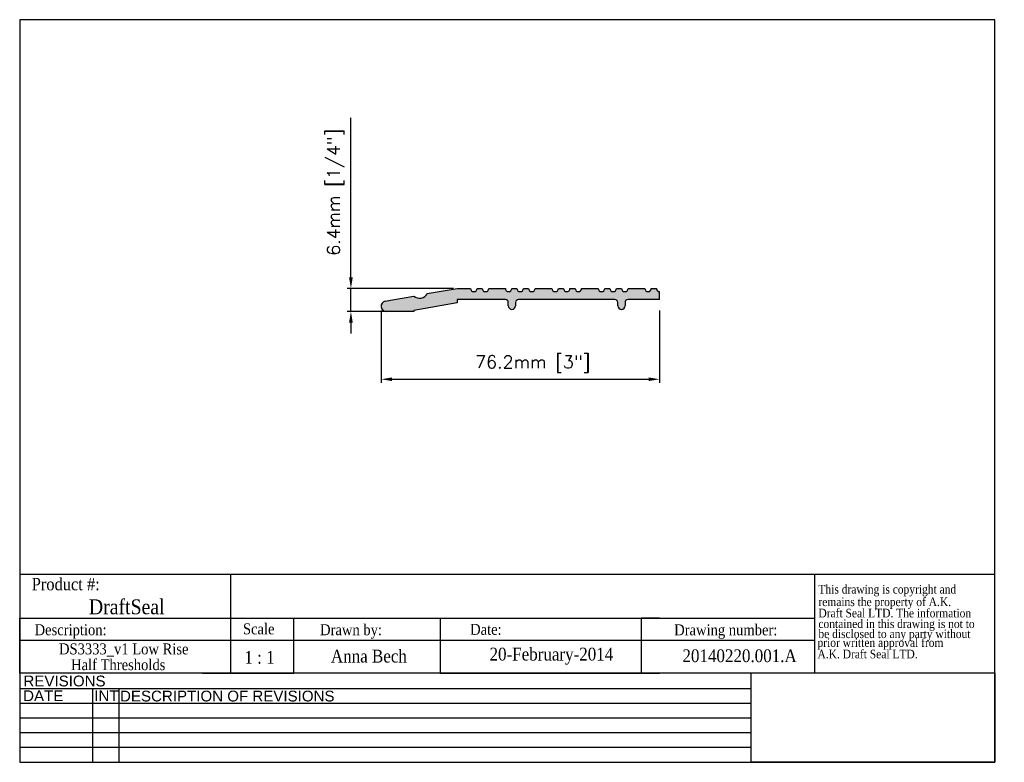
# Model space of a CAD drawing. Header units: millimetres. Extents: x 2362 to 2631, y 15 to 219.
import ezdxf
from ezdxf.enums import TextEntityAlignment as Align

# ---------------------------------------------------------------- set-up
doc = ezdxf.new("R2010")
doc.units = ezdxf.units.MM
doc.header["$MEASUREMENT"] = 0
doc.layers.add('AM_5', color=3, linetype='Continuous', lineweight=25)
doc.layers.add('BORDER', color=7, linetype='Continuous', lineweight=25)
doc.layers.add('FRAME', color=7, linetype='Continuous')
doc.styles.add('DS GROUP', font='arial.ttf')
doc.styles.get("Standard").update_dxf_attribs({"font": 'ROMANS.SHX'})
doc.styles.add('TAG', font='GARA.TTF')
doc.dimstyles.new('AM_ISO$0', dxfattribs={"dimtxt": 1.5, "dimasz": 1.5, "dimexe": 1, "dimexo": 1, "dimgap": 1.5, "dimtad": 1, "dimdec": 0, "dimdsep": 46, "dimtxsty": 'Standard', "dimcen": 0, "dimclrd": 256, "dimclre": 256, "dimclrt": 2, "dimadec": 0, "dimazin": 2, "dimtp": 0.1, "dimtm": 0.1, "dimtfac": 0.71, "dimtdec": 0, "dimtmove": 0, "dimatfit": 3, "dimfxl": 1, "dimlwd": -1, "dimlwe": -1, "dimarcsym": 1})
picture_1 = doc.add_image_def('image1.bmp', size_in_pixel=(901, 331))

# ---------------------------------------------------------------- blocks, each defined once
blk = doc.blocks.new('A$C08671A0E')
at = {"layer": 'FRAME', "style": 'TAG'}
for s, p in [('This drawing is copyright and', (14.8, -52.3)), ('remains the property of A.K.', (14.8, -101.5)), ('Draft Seal LTD. The information', (14.8, -145.7)), ('contained in this drawing is not to  ', (14.8, -187.4)), ('be disclosed to any party without ', (14.8, -226.7)), (' prior written approval from', (0, -261.2)), (' A.K. Draft Seal LTD.', (0, -306.1))]:
    blk.add_text(s, height=33.819, dxfattribs=at).set_placement(p)
blk = doc.blocks.new('*D465')
at = {"layer": 'AM_5', "linetype": 'ByBlock', "transparency": 16777216}
for p, q in [((2460.89, 138.96), (2460.89, 119.12)), ((2537.1, 138.96), (2537.1, 119.12)), ((2463.89, 120.12), (2534.1, 120.12))]:
    blk.add_line(p, q, dxfattribs=at)
at = {"layer": 'AM_5', "transparency": 16777216}
for points in [[(2463.89, 120.62), (2463.89, 119.62), (2460.89, 120.12)], [(2534.1, 120.62), (2534.1, 119.62), (2537.1, 120.12)]]:
    blk.add_solid(points, dxfattribs=at)
at = {"layer": 'Defpoints', "color": 0, "transparency": 16777216}
for p in [(2460.89, 139.96), (2537.1, 139.96), (2537.1, 120.12)]:
    blk.add_point(p, dxfattribs=at)
at = {"layer": 'AM_5', "color": 7, "transparency": 16777216, "insert": (2502.39, 124.28), "char_height": 3.5, "attachment_point": 5}
blk.add_mtext('76.2mm [3"]', dxfattribs=at)
blk = doc.blocks.new('*D466')
at = {"layer": 'AM_5', "linetype": 'ByBlock', "transparency": 16777216}
for p, q in [((2452.66, 147.98), (2452.66, 191.65)), ((2480.74, 144.98), (2451.66, 144.98)), ((2452.66, 138.63), (2452.66, 144.98)), ((2465.12, 138.63), (2451.66, 138.63)), ((2452.66, 135.63), (2452.66, 132.63))]:
    blk.add_line(p, q, dxfattribs=at)
at = {"layer": 'AM_5', "transparency": 16777216}
for points in [[(2452.16, 147.98), (2453.16, 147.98), (2452.66, 144.98)], [(2452.16, 135.63), (2453.16, 135.63), (2452.66, 138.63)]]:
    blk.add_solid(points, dxfattribs=at)
at = {"layer": 'Defpoints', "color": 0, "transparency": 16777216}
for p in [(2452.66, 144.98), (2481.74, 144.98), (2466.12, 138.63)]:
    blk.add_point(p, dxfattribs=at)
at = {"layer": 'AM_5', "color": 7, "transparency": 16777216, "insert": (2448.5, 171.32), "char_height": 3.5, "attachment_point": 5, "rotation": 90}
blk.add_mtext('6.4mm [1/4"]', dxfattribs=at)

msp = doc.modelspace()

# ---------------------------------------------------------------- hatches: boundary and pattern name
msp.add_hatch(color=256).paths.add_polyline_path([(2511.69, 141.93), (2524.86, 141.93, -0.414214), (2525.66, 141.13), (2525.66, 140.25, 1), (2527.66, 140.25), (2527.66, 141.13, -0.414005), (2528.46, 141.93), (2537.11, 141.94), (2537.11, 144.09, -0.413817), (2536.22, 144.98), (2534.82, 144.98, -1), (2533.04, 144.98), (2528.47, 144.98, -1), (2526.69, 144.98), (2525.29, 144.98, -1), (2523.51, 144.98), (2522.11, 144.98, -1), (2520.33, 144.98), (2515.76, 144.98, -1), (2513.98, 144.98), (2512.58, 144.98, -0.414214), (2511.69, 144.09, -0.414214), (2510.8, 144.98), (2509.4, 144.98, -1), (2507.62, 144.98), (2503.05, 144.98, -1), (2501.27, 144.98), (2499.87, 144.98, -1), (2498.09, 144.98), (2496.69, 144.98, -1), (2494.91, 144.98), (2490.34, 144.98, -1), (2488.56, 144.98), (2487.16, 144.98, -1), (2485.38, 144.98), (2481.74, 144.98), (2473.54, 143.54, -0.479556), (2469.89, 142.89), (2463.52, 141.77), (2462.09, 141.52, 0.916331), (2462.34, 138.63), (2469.89, 138.63), (2469.89, 138.9), (2481.74, 140.99), (2481.74, 141.93), (2494.91, 141.93, -0.414214), (2495.71, 141.13), (2495.71, 140.25, 1), (2497.71, 140.25), (2497.71, 141.13, -0.414214), (2498.51, 141.93)])

# ---------------------------------------------------------------- linework, layer by layer
for p, q in [((2463.52, 141.77), (2469.89, 142.89)), ((2473.54, 143.54), (2481.74, 144.98)), ((2481.74, 144.98), (2485.38, 144.98)), ((2487.16, 144.98), (2488.56, 144.98)), ((2490.34, 144.98), (2494.91, 144.98)), ((2496.69, 144.98), (2498.09, 144.98)), ((2499.87, 144.98), (2501.27, 144.98)), ((2503.05, 144.98), (2507.62, 144.98)), ((2509.4, 144.98), (2510.8, 144.98)), ((2512.58, 144.98), (2513.98, 144.98)), ((2515.76, 144.98), (2520.33, 144.98)), ((2522.11, 144.98), (2523.51, 144.98)), ((2525.29, 144.98), (2526.69, 144.98)), ((2528.47, 144.98), (2533.04, 144.98)), ((2534.82, 144.98), (2536.22, 144.98)), ((2537.11, 141.94), (2537.11, 144.09)), ((2462.09, 141.52), (2463.52, 141.77)), ((2481.74, 140.99), (2469.89, 138.9)), ((2494.91, 141.93), (2481.74, 141.93)), ((2481.74, 141.93), (2481.74, 140.99)), ((2495.71, 140.25), (2495.71, 141.13)), ((2497.71, 141.13), (2497.71, 140.25)), ((2511.69, 141.93), (2498.51, 141.93)), ((2524.86, 141.93), (2511.69, 141.93)), ((2525.66, 140.25), (2525.66, 141.13)), ((2527.66, 141.13), (2527.66, 140.25)), ((2537.11, 141.94), (2528.46, 141.93)), ((2460.89, 138.64), (2460.89, 138.63)), ((2469.89, 138.63), (2462.34, 138.63)), ((2469.89, 138.9), (2469.89, 138.63)), ((2362.06, 66.79), (2579.51, 66.79)), ((2419.68, 66.79), (2419.68, 54.73)), ((2579.51, 66.79), (2579.51, 39.73)), ((2362.06, 39.73), (2362.06, 54.73)), ((2362.06, 54.73), (2579.51, 54.73)), ((2362.06, 54.73), (2362.06, 49.73)), ((2362.06, 54.73), (2362.06, 48.73)), ((2362.06, 54.73), (2412.06, 54.73)), ((2419.68, 54.73), (2419.68, 39.73)), ((2437.06, 39.73), (2437.06, 54.73)), ((2437.06, 54.73), (2477.06, 54.73)), ((2477.06, 54.73), (2477.06, 39.73)), ((2537.06, 54.73), (2532.06, 54.73)), ((2532.06, 54.73), (2532.06, 39.73)), ((2362.06, 48.73), (2362.06, 50.23)), ((2362.06, 48.73), (2579.51, 48.73)), ((2362.06, 39.73), (2362.06, 42.73)), ((2412.06, 39.73), (2437.06, 39.73)), ((2477.06, 39.73), (2537.06, 39.73))]:
    msp.add_line(p, q)
for centre, radius, start, end in [((2471.46, 144.68), 2.38, 228.7593, 331.2407), ((2486.27, 144.98), 0.89, 180, 0), ((2489.45, 144.98), 0.89, 180, 0), ((2495.8, 144.98), 0.89, 180, 0), ((2498.98, 144.98), 0.89, 180, 0), ((2502.16, 144.98), 0.89, 180, 0), ((2508.51, 144.98), 0.89, 180, 0), ((2511.69, 144.98), 0.89, 180, 270), ((2511.69, 144.98), 0.89, 270, 0), ((2514.87, 144.98), 0.89, 180, 0), ((2521.22, 144.98), 0.89, 180, 0), ((2524.4, 144.98), 0.89, 180, 0), ((2527.58, 144.98), 0.89, 180, 0), ((2533.93, 144.98), 0.89, 180, 0), ((2537.11, 144.98), 0.89, 180, 269.9224), ((2462.34, 140.09), 1.45, 100, 270), ((2494.91, 141.13), 0.8, 0, 90), ((2496.71, 140.25), 1, 180, 0), ((2498.51, 141.13), 0.8, 90, 180), ((2524.86, 141.13), 0.8, 0, 90), ((2526.66, 140.25), 1, 180, 0), ((2528.46, 141.13), 0.8, 90, 180)]:
    msp.add_arc(centre, radius, start, end)
at = {"layer": 'BORDER'}
for p, q in [((2362.06, 218.5), (2362.06, 15.3)), ((2628.76, 218.5), (2362.06, 218.5)), ((2628.76, 15.3), (2628.76, 218.5)), ((2579.51, 66.79), (2628.76, 66.79)), ((2628.76, 39.73), (2362.06, 39.73)), ((2562.14, 35.42), (2362.06, 35.42)), ((2381.93, 35.42), (2381.93, 15.3)), ((2389.14, 35.42), (2389.14, 15.3)), ((2562.14, 31.4), (2362.06, 31.4)), ((2562.14, 27.37), (2362.06, 27.37)), ((2562.14, 23.35), (2362.06, 23.35)), ((2562.14, 19.33), (2362.06, 19.33)), ((2362.06, 15.3), (2628.76, 15.3))]:
    msp.add_line(p, q, dxfattribs=at)
at = {"layer": 'FRAME', "color": 1}
for q in [(2562.14, 39.74), (2562.14, 39.73)]:
    msp.add_line((2562.14, 15.3), q, dxfattribs=at)

# ---------------------------------------------------------------- block references
at = {"xscale": 0.06987750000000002, "yscale": 0.06987750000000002, "zscale": 0.06987750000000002}
msp.add_blockref('A$C08671A0E', (2579.51, 65.14), dxfattribs=at)

# ---------------------------------------------------------------- texts
at = {"layer": 'BORDER', "attachment_point": 2, "style": 'DS GROUP'}
for s, width, insert, char_height in [('REVISIONS', 20.3868, (2374.32, 39.03), 2.953), ('DATE', 20.3868, (2368.5, 34.99), 2.953), ('INT', 20.3868, (2385.79, 34.99), 2.953), ('DESCRIPTION OF REVISIONS', 103.8609, (2418.84, 34.91), 2.9531)]:
    msp.add_mtext_dynamic_manual_height_columns(s, width=width, gutter_width=7.5, heights=[0], dxfattribs=dict(at, insert=insert, char_height=char_height))
at = {"layer": 'FRAME', "style": 'TAG'}
for s, height, p in [('Product #:', 3.382, (2374.65, 64.13)), ('DraftSeal', 4.069, (2391.34, 57.98)), ('Description:', 3, (2375.98, 51.11)), ('Drawn by:', 3, (2452.69, 51.18)), ('Date:', 3, (2489.58, 51.66)), ('Drawing number:', 3, (2555.2, 51.15)), ('1 : 1', 3.5, (2427.65, 44)), ('Anna Bech', 3.5, (2457.58, 44.44)), ('20-February-2014', 3.5, (2507.5, 44.44)), ('20140220.001.A', 3.5, (2558.98, 44.45))]:
    msp.add_text(s, height=height, dxfattribs=at).set_placement(p, align=Align.MIDDLE)
msp.add_text('Scale', height=3, dxfattribs=at).set_placement((2423.13, 50.32))
for s, p in [('DS3333_v1 Low Rise', (2390.52, 44.84)), (' Half Thresholds', (2388.51, 40.52))]:
    msp.add_text(s, height=3, dxfattribs=at).set_placement(p, align=Align.CENTER)

# ---------------------------------------------------------------- dimensions: what is measured, and where the dimension line sits
at = {"layer": 'AM_5'}
dim = msp.add_linear_dim(base=(2452.66353043, 144.98429601), p1=(2466.11630392, 138.63429601), p2=(2481.73943127, 144.98429601), angle=90, dimstyle='AM_ISO$0', override={"dimtxt": 3.5, "dimasz": 3, "dimdec": 1, "dimpost": '<>mm', "dimclrt": 7}, dxfattribs=at)
dim.commit()
dim.dimension.update_dxf_attribs({"geometry": '*D466', "text_midpoint": (2452.66353043, 171.31762935), "dimtype": 160})
dim = msp.add_linear_dim(base=(2537.1, 120.12), p1=(2460.89, 139.96), p2=(2537.1, 139.96), dimstyle='AM_ISO$0', override={"dimtxt": 3.5, "dimasz": 3, "dimdec": 1, "dimpost": '<>mm', "dimclrt": 7}, dxfattribs=at)
dim.commit()
dim.dimension.update_dxf_attribs({"geometry": '*D465', "text_midpoint": (2502.39, 120.12), "dimtype": 160})

# ---------------------------------------------------------------- pictures from other files: only their frames are drawn
image = msp.add_image(picture_1, insert=(2562.14, 15.3), size_in_units=(66.62, 24.47))
image.dxf.flags = 7

doc.saveas('drawing.dxf')
